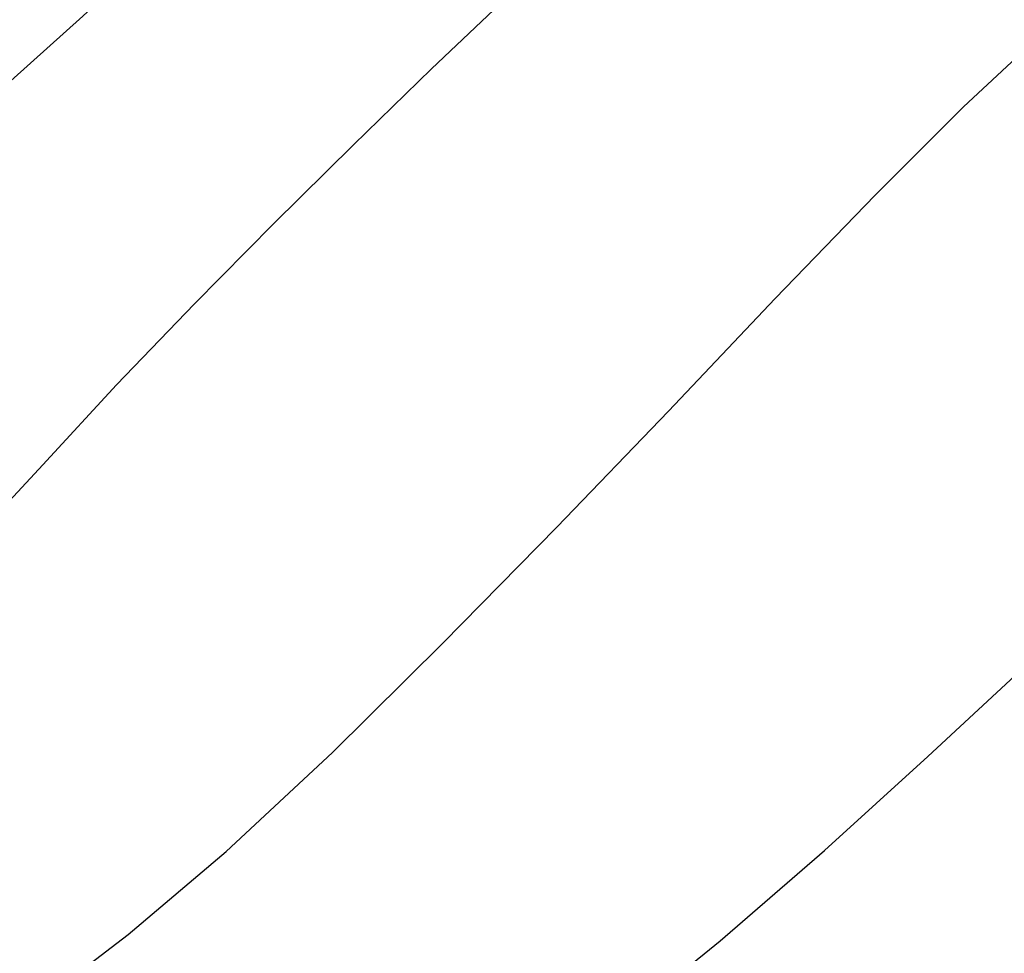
# Model space of a CAD drawing. Extents: x 0 to 363660, y 0 to 4201329.
# Tile 244 of 256: x 360298.15 to 360307.5, y 4200428.29 to 4200437.16. Entities that reach past the tile are written whole.
import ezdxf

# ---------------------------------------------------------------- set-up
doc = ezdxf.new("R2010")
doc.units = 0
doc.header["$LTSCALE"] = 0.5
doc.header["$MEASUREMENT"] = 0
doc.linetypes.add('CONTI', pattern=[0])
doc.layers.add('(032) Горизонтали утолщенные', color=32, linetype='Continuous', lineweight=30)
doc.layers.add('.', color=7, linetype='Continuous', lineweight=15)
doc.layers.add('GORIZDEFAULT', color=32, linetype='CONTI')

# ---------------------------------------------------------------- blocks, each defined once
blk = doc.blocks.new('gergrgrre')
at = {"layer": '(032) Горизонтали утолщенные', "color": 32}
blk.add_polyline3d([(360298.29, 4200427.79, 538), (360299.18, 4200428.47, 538), (360300.11, 4200429.26, 538), (360301.12, 4200430.2, 538), (360302.17, 4200431.24, 538), (360303.25, 4200432.34, 538), (360304.31, 4200433.44, 538), (360305.32, 4200434.51, 538), (360306.27, 4200435.49, 538), (360307.11, 4200436.33, 538), (360307.84, 4200437.01, 538)], dxfattribs=at)
at = {"layer": 'GORIZDEFAULT', "color": 32}
for points in [[(360287.26, 4200428.04, 539), (360289.1, 4200429.34, 539), (360290.93, 4200430.68, 539), (360292.69, 4200432.04, 539), (360294.37, 4200433.39, 539), (360295.95, 4200434.71, 539), (360297.41, 4200435.99, 539), (360298.75, 4200437.19, 539), (360299.93, 4200438.29, 539), (360300.95, 4200439.29, 539), (360301.8, 4200440.15, 539), (360302.5, 4200440.91, 539), (360303.09, 4200441.6, 539), (360303.61, 4200442.25, 539), (360304.09, 4200442.89, 539), (360304.56, 4200443.56, 539), (360305.06, 4200444.28, 539), (360305.62, 4200445.08, 539), (360306.25, 4200445.95, 539), (360306.93, 4200446.88, 539), (360307.66, 4200447.84, 539)], [(360297.69, 4200432.2, 538.5), (360298.37, 4200432.93, 538.5), (360299.07, 4200433.69, 538.5), (360299.81, 4200434.46, 538.5), (360300.56, 4200435.22, 538.5), (360301.32, 4200435.97, 538.5), (360302.06, 4200436.69, 538.5), (360302.77, 4200437.37, 538.5), (360303.43, 4200438.01, 538.5), (360304.02, 4200438.58, 538.5), (360304.54, 4200439.08, 538.5), (360304.96, 4200439.5, 538.5), (360305.3, 4200439.86, 538.5), (360305.57, 4200440.17, 538.5), (360305.8, 4200440.45, 538.5), (360306, 4200440.71, 538.5), (360306.19, 4200440.96, 538.5), (360306.39, 4200441.24, 538.5), (360306.61, 4200441.55, 538.5), (360306.88, 4200441.9, 538.5), (360307.22, 4200442.32, 538.5), (360307.66, 4200442.81, 538.5)], [(360303.79, 4200427.59, 537.5), (360304.8, 4200428.41, 537.5), (360305.79, 4200429.27, 537.5), (360306.77, 4200430.16, 537.5), (360307.73, 4200431.05, 537.5)]]:
    blk.add_polyline3d(points, dxfattribs=at)

msp = doc.modelspace()

# ---------------------------------------------------------------- hatches: boundary and pattern name
at = {"layer": '.', "ltscale": 0.149071}
h = msp.add_hatch(color=256, dxfattribs=at)
h.dxf.hatch_style = 1
h.set_gradient(color1=(255, 255, 255), tint=1)
h.paths.add_polyline_path([(359890.2408, 4200193.8911), (361190.2408, 4200193.8911), (361190.2408, 4201328.8911), (359890.2408, 4201328.8911)])
h.paths.add_polyline_path([(359905.2408, 4201313.8911), (361175.2408, 4201313.8911), (361175.2408, 4200208.8911), (359905.2408, 4200208.8911)], flags=16)

# ---------------------------------------------------------------- block references
at = {"linetype": 'Continuous'}
msp.add_blockref('gergrgrre', (0, 0), dxfattribs=at)

doc.saveas('drawing.dxf')
